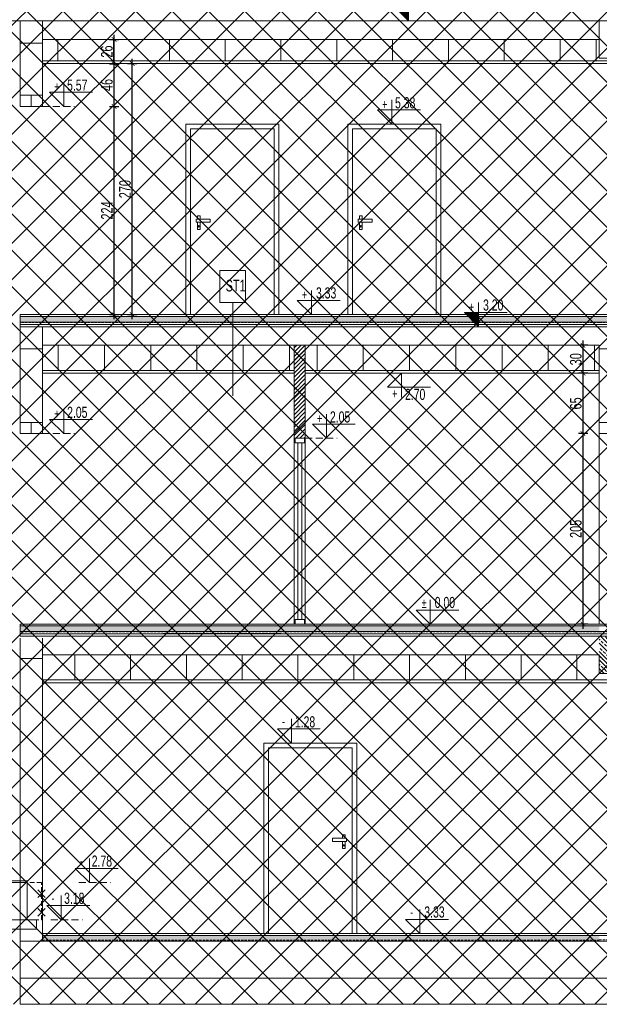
# Model space of a CAD drawing. Header units: millimetres. Extents: x 6354466 to 6508314, y -1889048 to -1342748.
# Tile 8 of 134: x 6413430 to 6419662, y -1887058 to -1876465. Entities that reach past the tile are written whole.
import ezdxf
from ezdxf.enums import TextEntityAlignment as Align

# ---------------------------------------------------------------- set-up
doc = ezdxf.new("R2010")
doc.units = ezdxf.units.MM
doc.header["$PDMODE"] = 3
doc.header["$PDSIZE"] = 10
doc.linetypes.add('HIDDEN', pattern=[0.375, 0.25, -0.125])
for name, color, linetype, lineweight in [('L-2', 167, 'Continuous', 13), ('L-5', 152, 'Continuous', 9), ('L-6', 6, 'Continuous', 5), ('L-DIM', 252, 'Continuous', 5), ('L-HATCH', 252, 'Continuous', 5), ('L-ISTNIEJĄCE BUDYNKI', 167, 'Continuous', 5), ('L-PPOŻ', 10, 'Continuous', 9), ('L-TXT', 141, 'Continuous', 9), ('L-Wyburzenia', 253, 'HIDDEN', 5)]:
    doc.layers.add(name, color=color, linetype=linetype, lineweight=lineweight)
doc.styles.add('125', font='cdmsimpl.shx', dxfattribs={"width": 0.7, "height": 125})
doc.styles.add('SIMPLEX', font='cdmsimpl.shx', dxfattribs={"width": 0.7, "bigfont": 'cdmbigpl.shx'})
doc.linetypes.add('BATTING', pattern='A,0.00254,-2.54,[134,ltypeshp.shx,S=2.54,R=0,X=-2.54,Y=0],-5.08,[134,ltypeshp.shx,S=2.54,R=180,X=2.54,Y=0],-2.54', length=10.16254)
doc.dimstyles.new('125', dxfattribs={"dimtxt": 125, "dimasz": 50, "dimexe": 50, "dimexo": 3, "dimgap": 15, "dimtad": 1, "dimdec": 0, "dimlfac": 0.1, "dimrnd": 1, "dimtxsty": '125', "dimblk": 'ARCHTICK', "dimcen": 2.5, "dimdle": 50, "dimazin": 0, "dimtfac": 1, "dimtdec": 0, "dimtix": 1, "dimtmove": 1, "dimatfit": 3, "dimldrblk": 'NONE', "dimfxl": 0, "dimarcsym": 0})

# ---------------------------------------------------------------- blocks, each defined once
blk = doc.blocks.new('wyburzacz')
for points in [[(-42, 39), (42, -39)], [(42, 39), (-42, -39)]]:
    blk.add_lwpolyline(points)
blk = doc.blocks.new('*U87')
for p, q in [((-5, 0), (-5, -5)), ((5, -5), (5, 0)), ((-5, -5), (5, -5)), ((-2, -5), (-2, -195)), ((2, -5), (2, -195)), ((-5, -200), (-5, -195)), ((-5, -195), (5, -195)), ((5, -195), (5, -200))]:
    blk.add_line(p, q)
blk = doc.blocks.new('_ArchTick')
at = {"color": 0, "linetype": 'ByBlock', "const_width": 0.15}
blk.add_lwpolyline([(-0.5, -0.5), (0.5, 0.5)], dxfattribs=at)
blk = doc.blocks.new('*D369')
at = {"layer": 'Defpoints', "color": 0, "transparency": 16777216}
for p in [(6419487, -1880918), (6419661, -1880918), (6419661, -1882968)]:
    blk.add_point(p, dxfattribs=at)
at = {"layer": 'L-DIM', "color": 0, "lineweight": -2, "ltscale": 10, "transparency": 16777216}
for p, q in [((6419487, -1883018), (6419487, -1880868)), ((6419537, -1880918), (6419437, -1880918)), ((6419537, -1882968), (6419437, -1882968))]:
    blk.add_line(p, q, dxfattribs=at)
at = {"layer": 'L-DIM', "color": 0, "linetype": 'ByBlock', "lineweight": -2, "transparency": 16777216, "xscale": 50, "yscale": 50, "zscale": 50}
for p, rotation in [((6419487, -1880918), 90), ((6419487, -1882968), 270)]:
    blk.add_blockref('_ArchTick', p, dxfattribs=dict(at, rotation=rotation))
at = {"layer": 'L-DIM', "color": 0, "ltscale": 10, "transparency": 16777216, "insert": (6419410, -1881943), "char_height": 125, "attachment_point": 5, "rotation": 90, "style": '125'}
blk.add_mtext('205', dxfattribs=at)
blk = doc.blocks.new('_None')
blk = doc.blocks.new('*D370')
at = {"layer": 'Defpoints', "color": 0, "transparency": 16777216}
for p in [(6419487, -1880268), (6419661, -1880268), (6419661, -1880918)]:
    blk.add_point(p, dxfattribs=at)
at = {"layer": 'L-DIM', "color": 0, "lineweight": -2, "ltscale": 10, "transparency": 16777216}
for p, q in [((6419537, -1880268), (6419437, -1880268)), ((6419487, -1880968), (6419487, -1880218)), ((6419537, -1880918), (6419437, -1880918))]:
    blk.add_line(p, q, dxfattribs=at)
at = {"layer": 'L-DIM', "color": 0, "linetype": 'ByBlock', "lineweight": -2, "transparency": 16777216, "xscale": 50, "yscale": 50, "zscale": 50}
for p, rotation in [((6419487, -1880268), 90), ((6419487, -1880918), 270)]:
    blk.add_blockref('_ArchTick', p, dxfattribs=dict(at, rotation=rotation))
at = {"layer": 'L-DIM', "color": 0, "ltscale": 10, "transparency": 16777216, "insert": (6419410, -1880593), "char_height": 125, "attachment_point": 5, "rotation": 90, "style": '125'}
blk.add_mtext('65', dxfattribs=at)
blk = doc.blocks.new('*D371')
at = {"layer": 'Defpoints', "color": 0, "transparency": 16777216}
for p in [(6419487, -1879968), (6419661, -1879968), (6419661, -1880268)]:
    blk.add_point(p, dxfattribs=at)
at = {"layer": 'L-DIM', "color": 0, "lineweight": -2, "ltscale": 10, "transparency": 16777216}
for p, q in [((6419487, -1880318), (6419487, -1879918)), ((6419537, -1879968), (6419437, -1879968)), ((6419537, -1880268), (6419437, -1880268))]:
    blk.add_line(p, q, dxfattribs=at)
at = {"layer": 'L-DIM', "color": 0, "linetype": 'ByBlock', "lineweight": -2, "transparency": 16777216, "xscale": 50, "yscale": 50, "zscale": 50}
for p, rotation in [((6419487, -1879968), 90), ((6419487, -1880268), 270)]:
    blk.add_blockref('_ArchTick', p, dxfattribs=dict(at, rotation=rotation))
at = {"layer": 'L-DIM', "color": 0, "ltscale": 10, "transparency": 16777216, "insert": (6419410, -1880118), "char_height": 125, "attachment_point": 5, "rotation": 90, "style": '125'}
blk.add_mtext('30', dxfattribs=at)
blk = doc.blocks.new('*D378')
at = {"layer": 'Defpoints', "color": 0, "transparency": 16777216}
for p in [(6413675, -1877398), (6414445, -1877398), (6413415, -1879638)]:
    blk.add_point(p, dxfattribs=at)
at = {"layer": 'L-DIM', "color": 0, "lineweight": -2, "ltscale": 10, "transparency": 16777216}
for p, q in [((6414395, -1877398), (6414495, -1877398)), ((6414445, -1879688), (6414445, -1877348)), ((6414395, -1879638), (6414495, -1879638))]:
    blk.add_line(p, q, dxfattribs=at)
at = {"layer": 'L-DIM', "color": 0, "linetype": 'ByBlock', "lineweight": -2, "transparency": 16777216, "xscale": 50, "yscale": 50, "zscale": 50}
for p, rotation in [((6414445, -1877398), 90), ((6414445, -1879638), 270)]:
    blk.add_blockref('_ArchTick', p, dxfattribs=dict(at, rotation=rotation))
at = {"layer": 'L-DIM', "color": 0, "ltscale": 10, "transparency": 16777216, "insert": (6414368, -1878518), "char_height": 125, "attachment_point": 5, "rotation": 90, "style": '125'}
blk.add_mtext('224', dxfattribs=at)
blk = doc.blocks.new('*D379')
at = {"layer": 'Defpoints', "color": 0, "transparency": 16777216}
for p in [(6413662, -1876939), (6414445, -1876939), (6413675, -1877398)]:
    blk.add_point(p, dxfattribs=at)
at = {"layer": 'L-DIM', "color": 0, "lineweight": -2, "ltscale": 10, "transparency": 16777216}
for p, q in [((6414395, -1876939), (6414495, -1876939)), ((6414445, -1877448), (6414445, -1876889)), ((6414395, -1877398), (6414495, -1877398))]:
    blk.add_line(p, q, dxfattribs=at)
at = {"layer": 'L-DIM', "color": 0, "linetype": 'ByBlock', "lineweight": -2, "transparency": 16777216, "xscale": 50, "yscale": 50, "zscale": 50}
for p, rotation in [((6414445, -1876939), 90), ((6414445, -1877398), 270)]:
    blk.add_blockref('_ArchTick', p, dxfattribs=dict(at, rotation=rotation))
at = {"layer": 'L-DIM', "color": 0, "ltscale": 10, "transparency": 16777216, "insert": (6414368, -1877168), "char_height": 125, "attachment_point": 5, "rotation": 90, "style": '125'}
blk.add_mtext('46', dxfattribs=at)
blk = doc.blocks.new('*D380')
at = {"layer": 'Defpoints', "color": 0, "transparency": 16777216}
for p in [(6413675, -1876678), (6414445, -1876678), (6413662, -1876939)]:
    blk.add_point(p, dxfattribs=at)
at = {"layer": 'L-DIM', "color": 0, "lineweight": -2, "ltscale": 10, "transparency": 16777216}
for p, q in [((6414445, -1876989), (6414445, -1876628)), ((6414395, -1876678), (6414495, -1876678)), ((6414395, -1876939), (6414495, -1876939))]:
    blk.add_line(p, q, dxfattribs=at)
at = {"layer": 'L-DIM', "color": 0, "linetype": 'ByBlock', "lineweight": -2, "transparency": 16777216, "xscale": 50, "yscale": 50, "zscale": 50}
for p, rotation in [((6414445, -1876678), 90), ((6414445, -1876939), 270)]:
    blk.add_blockref('_ArchTick', p, dxfattribs=dict(at, rotation=rotation))
at = {"layer": 'L-DIM', "color": 0, "ltscale": 10, "transparency": 16777216, "insert": (6414368, -1876808), "char_height": 125, "attachment_point": 5, "rotation": 90, "style": '125'}
blk.add_mtext('26', dxfattribs=at)
blk = doc.blocks.new('*D381')
at = {"layer": 'Defpoints', "color": 0, "transparency": 16777216}
for p in [(6413675, -1876938), (6414640, -1876938), (6413435, -1879638)]:
    blk.add_point(p, dxfattribs=at)
at = {"layer": 'L-DIM', "color": 0, "lineweight": -2, "ltscale": 10, "transparency": 16777216}
for p, q in [((6414590, -1876938), (6414690, -1876938)), ((6414640, -1879688), (6414640, -1876888)), ((6414590, -1879638), (6414690, -1879638))]:
    blk.add_line(p, q, dxfattribs=at)
at = {"layer": 'L-DIM', "color": 0, "linetype": 'ByBlock', "lineweight": -2, "transparency": 16777216, "xscale": 50, "yscale": 50, "zscale": 50}
for p, rotation in [((6414640, -1876938), 90), ((6414640, -1879638), 270)]:
    blk.add_blockref('_ArchTick', p, dxfattribs=dict(at, rotation=rotation))
at = {"layer": 'L-DIM', "color": 0, "ltscale": 10, "transparency": 16777216, "insert": (6414563, -1878288), "char_height": 125, "attachment_point": 5, "rotation": 90, "style": '125'}
blk.add_mtext('270', dxfattribs=at)

msp = doc.modelspace()

# ---------------------------------------------------------------- hatches: boundary and pattern name
at = {"layer": 'L-5', "ltscale": 10}
h = msp.add_hatch(dxfattribs=at)
h.set_pattern_fill('ANSI31', color=252, angle=180)
h.set_pattern_definition([(225, (6485984.729, -1831936.394), (2.24506403, -2.24506403), [])])
h.paths.add_polyline_path([(6417586.1, -1876452.8), (6417611.1, -1876452.8), (6417611.1, -1876431.5), (6417564.8, -1876431.5)])
h.paths.add_polyline_path([(6417611.1, -1876477.8), (6417611.1, -1876452.8), (6417586.1, -1876452.8)])
h.paths.add_polyline_path([(6417561.1, -1876427.8), (6417611.1, -1876427.8), (6417611.1, -1876367.8), (6417501.1, -1876367.8)])
h.paths.add_polyline_path([(6417501.1, -1876367.8), (6417611.1, -1876367.8), (6417611.1, -1876347.8), (6417481.1, -1876347.8)])
h.paths.add_polyline_path([(6417481.1, -1876347.8), (6417611.1, -1876347.8), (6417611.1, -1876325.9), (6417459.2, -1876325.9)])
h = msp.add_hatch(dxfattribs=at)
h.set_pattern_fill('ANSI31', color=252, angle=180)
h.set_pattern_definition([(225, (6486432.7117, -1835226.394), (2.24506403, -2.24506403), [])])
h.paths.add_polyline_path([(6418337.8, -1879742.8), (6418362.8, -1879742.8), (6418362.8, -1879721.5), (6418316.5, -1879721.5)])
h.paths.add_polyline_path([(6418362.8, -1879767.8), (6418362.8, -1879742.8), (6418337.8, -1879742.8)])
h.paths.add_polyline_path([(6418312.8, -1879717.8), (6418362.8, -1879717.8), (6418362.8, -1879657.8), (6418252.8, -1879657.8)])
h.paths.add_polyline_path([(6418252.8, -1879657.8), (6418362.8, -1879657.8), (6418362.8, -1879637.8), (6418232.8, -1879637.8)])
h.paths.add_polyline_path([(6418232.8, -1879637.8), (6418362.8, -1879637.8), (6418362.8, -1879615.9), (6418210.9, -1879615.9)])
at = {"layer": 'L-5', "ltscale": 8}
h = msp.add_hatch(dxfattribs=at)
h.set_pattern_fill('ANSI31', color=8, scale=10)
h.set_pattern_definition([(225, (6651675.197, -1685383.777), (22.4506403, -22.4506403), [])])
h.paths.add_polyline_path([(6416381.2, -1880967.8), (6416392.4, -1880967.8), (6416492.4, -1880967.8), (6416501.2, -1880967.8), (6416501.2, -1880267.8), (6416501.2, -1880237.8), (6416501.2, -1879967.8), (6416381.2, -1879967.8), (6416381.2, -1880237.8), (6416381.2, -1880267.8)])
at = {"layer": 'L-HATCH', "ltscale": 10, "transparency": 33554687}
h = msp.add_hatch(dxfattribs=at)
h.set_pattern_fill('ANSI37', color=252, scale=87)
h.set_pattern_definition([(45, (-48871.55, -22776.9), (-195.320571, 195.320571), []), (135, (-48871.55, -22776.9), (-195.320571, -195.320571), [])])
h.paths.add_polyline_path([(6428375.3, -1869511.2), (6413285.3, -1869511.2), (6413285.3, -1887057.8), (6428375.3, -1887057.8)])
at = {"layer": 'L-HATCH', "ltscale": 5}
h = msp.add_hatch(dxfattribs=at)
h.set_pattern_fill('DASH', color=256, scale=5, angle=45, style=0)
h.set_pattern_definition([(225, (7591291.05, -2000554.149), (-2e-13, -22.4506403), [15.875, -15.875])])
h.paths.add_polyline_path([(6414878.5, -1879667.8), (6414878.5, -1879727.8), (6414878.6, -1879727.8), (6414878.6, -1879667.8)])
h.paths.add_polyline_path([(6413435.3, -1879717.8), (6419661, -1879717.8), (6419661, -1879657.8), (6413435.3, -1879657.8)])
h = msp.add_hatch(dxfattribs=at)
h.set_pattern_fill('DASH', color=256, scale=5, angle=45, style=0)
h.set_pattern_definition([(225, (7582976.698, -2000554.149), (-2e-13, -22.4506403), [15.875, -15.875])])
h.paths.add_polyline_path([(6423192.9, -1879667.8), (6423192.9, -1879727.8), (6423193, -1879727.8), (6423193, -1879667.8)])
h.paths.add_polyline_path([(6427975.3, -1879657.8), (6419659, -1879657.8), (6419659, -1879717.8), (6427975.3, -1879717.8)])
h = msp.add_hatch(dxfattribs=at)
h.set_pattern_fill('DASH', color=256, scale=5, angle=45, style=0)
h.set_pattern_definition([(225, (7591291.05, -2003884.149), (-2e-13, -22.4506403), [15.875, -15.875])])
h.paths.add_polyline_path([(6414878.5, -1882997.8), (6414878.5, -1883057.8), (6414878.6, -1883057.8), (6414878.6, -1882997.8)])
h.paths.add_polyline_path([(6419661, -1882987.8), (6413435.3, -1882987.8), (6413435.3, -1883047.8), (6419661, -1883047.8)])
at = {"layer": 'L-HATCH'}
h = msp.add_hatch(dxfattribs=at)
h.set_pattern_fill('BRASS', color=252, scale=10, angle=135, style=0)
h.set_pattern_definition([(315, (12995048.18, -3486193.53), (44.9012806, 44.9012806), []), (315, (12995070.63, -3486171.08), (44.9012806, 44.9012806), [31.75, -15.875])])
h.paths.add_polyline_path([(6419901, -1883497.8), (6419661, -1883497.8), (6419661, -1883097.8), (6419901, -1883097.8), (6419901, -1883277.8)])
at = {"layer": 'L-HATCH', "ltscale": 5}
h = msp.add_hatch(dxfattribs=at)
h.set_pattern_fill('DASH', color=256, scale=5, angle=135, style=0)
h.set_pattern_definition([(45, (5196298.812, -1760288.22), (6e-14, 22.4506403), [15.875, -15.875])])
h.paths.add_polyline_path([(6413675.3, -1886317.8), (6419661, -1886317.8), (6419661, -1886377.8), (6413675.3, -1886377.8)])

# ---------------------------------------------------------------- linework, layer by layer
at = {"layer": 'L-2'}
msp.add_line((6413435.3, -1876477.8), (6387365.3, -1876477.8), dxfattribs=at)
at = {"layer": 'L-2', "ltscale": 8}
for p, q in [((6419661, -1876477.8), (6413435.3, -1876477.8)), ((6413435.3, -1877397.8), (6413435.3, -1876477.8)), ((6413675.3, -1876477.8), (6413675.3, -1877397.8)), ((6419901, -1876477.8), (6419661, -1876477.8)), ((6413675.3, -1876717.8), (6413435.3, -1876717.8)), ((6419661, -1876677.8), (6413675.3, -1876677.8)), ((6419661, -1879767.8), (6413435.3, -1879767.8)), ((6413435.3, -1880917.8), (6413435.3, -1879767.8)), ((6413675.3, -1879767.8), (6413675.3, -1880917.8)), ((6419901, -1879767.8), (6419661, -1879767.8)), ((6413675.3, -1880007.8), (6413435.3, -1880007.8)), ((6419661, -1879967.8), (6413675.3, -1879967.8)), ((6419661, -1880007.8), (6419661, -1879967.8)), ((6419901, -1880007.8), (6419661, -1880007.8)), ((6419661, -1880917.8), (6419661, -1880007.8)), ((6413675.3, -1880797.8), (6413435.3, -1880797.8)), ((6413555.3, -1880917.8), (6413555.3, -1880797.8)), ((6413675.3, -1880917.8), (6413435.3, -1880917.8)), ((6419661, -1883097.8), (6413435.3, -1883097.8)), ((6413675.3, -1883097.8), (6413435.3, -1883097.8)), ((6413435.3, -1883117.8), (6413435.3, -1886377.8)), ((6413675.3, -1883117.8), (6413675.3, -1886377.8)), ((6419901, -1883097.8), (6419661, -1883097.8)), ((6413675.3, -1883337.8), (6413435.3, -1883337.8)), ((6419661, -1883297.8), (6413675.3, -1883297.8)), ((6419661, -1883497.8), (6419661, -1883297.8)), ((6419901, -1883497.8), (6419661, -1883497.8)), ((6413435.3, -1886357.8), (6413435.3, -1886777.8)), ((6413435.3, -1886377.8), (6427695.3, -1886377.8)), ((6427695.3, -1886777.8), (6413435.3, -1886777.8))]:
    msp.add_line(p, q, dxfattribs=at)
at = {"layer": 'L-2', "ltscale": 5}
for p, q in [((6413435.3, -1876477.8), (6413435.3, -1877397.8)), ((6413675.3, -1876477.8), (6413675.3, -1877397.8)), ((6419661, -1876477.8), (6419661, -1876877.8)), ((6419661, -1876877.8), (6419901, -1876877.8)), ((6413435.3, -1877277.8), (6413675.3, -1877277.8)), ((6413555.3, -1877277.8), (6413555.3, -1877397.8)), ((6413435.3, -1877397.8), (6413675.3, -1877397.8)), ((6413435.3, -1879767.8), (6413435.3, -1880917.8)), ((6413675.3, -1879767.8), (6413675.3, -1880917.8)), ((6419661, -1880797.8), (6419901, -1880797.8)), ((6419661, -1880917.8), (6419901, -1880917.8)), ((6413435.3, -1883117.8), (6413435.3, -1885704.1)), ((6413675.3, -1883117.8), (6413675.3, -1885704.1))]:
    msp.add_line(p, q, dxfattribs=at)
at = {"layer": 'L-5'}
for p, q in [((6413839.6, -1876907.7), (6413839.6, -1876677.7)), ((6414439.6, -1876907.8), (6414439.6, -1876677.8)), ((6415039.6, -1876907.8), (6415039.6, -1876677.8)), ((6415639.6, -1876907.8), (6415639.6, -1876677.8)), ((6416239.6, -1876907.8), (6416239.6, -1876677.8)), ((6416839.6, -1876907.8), (6416839.6, -1876677.8)), ((6417439.6, -1876907.8), (6417439.6, -1876677.8)), ((6418039.6, -1876907.8), (6418039.6, -1876677.8)), ((6418639.6, -1876907.8), (6418639.6, -1876677.8)), ((6419239.6, -1876907.8), (6419239.6, -1876677.8)), ((6419629.2, -1876907.8), (6419629.2, -1876677.8)), ((6413675.3, -1876907.8), (6419661, -1876907.8)), ((6413675.3, -1876937.8), (6419661, -1876937.8)), ((6425167.1, -1876907.8), (6419661, -1876907.8)), ((6425167.1, -1876937.8), (6419661, -1876937.8)), ((6415215.7, -1877587.8), (6415215.7, -1879637.8)), ((6415215.7, -1877587.8), (6416215.7, -1877587.8)), ((6416215.7, -1877587.8), (6416215.7, -1879637.8)), ((6416957.4, -1877587.8), (6416957.4, -1879637.8)), ((6416957.4, -1877587.8), (6417957.4, -1877587.8)), ((6417957.4, -1877587.8), (6417957.4, -1879637.8)), ((6415265.7, -1877637.8), (6415265.7, -1879637.8)), ((6415265.7, -1877637.8), (6416165.7, -1877637.8)), ((6416165.7, -1877637.8), (6416165.7, -1879637.8)), ((6417007.4, -1877637.8), (6417007.4, -1879637.8)), ((6417007.4, -1877637.8), (6417907.4, -1877637.8)), ((6417907.4, -1877637.8), (6417907.4, -1879637.8)), ((6415371.8, -1878575.7), (6415343.2, -1878575.7)), ((6415343.2, -1878575.7), (6415343.2, -1878610.7)), ((6415371.8, -1878610.7), (6415371.8, -1878575.7)), ((6417113.5, -1878575.7), (6417084.9, -1878575.7)), ((6417084.9, -1878575.7), (6417084.9, -1878610.7)), ((6417113.5, -1878610.7), (6417113.5, -1878575.7)), ((6415478.9, -1878610.7), (6415328.2, -1878610.7)), ((6415328.2, -1878645.1), (6415328.2, -1878610.7)), ((6415371.8, -1878645.1), (6415328.2, -1878645.1)), ((6415343.2, -1878645.1), (6415343.2, -1878722.6)), ((6415371.8, -1878722.6), (6415371.8, -1878645.1)), ((6415371.8, -1878645.1), (6415478.9, -1878645.1)), ((6415478.9, -1878645.1), (6415478.9, -1878610.7)), ((6417220.6, -1878610.7), (6417069.9, -1878610.7)), ((6417069.9, -1878645.1), (6417069.9, -1878610.7)), ((6417113.5, -1878645.1), (6417069.9, -1878645.1)), ((6417084.9, -1878645.1), (6417084.9, -1878722.6)), ((6417113.5, -1878722.6), (6417113.5, -1878645.1)), ((6417113.5, -1878645.1), (6417220.6, -1878645.1)), ((6417220.6, -1878645.1), (6417220.6, -1878610.7)), ((6415343.2, -1878722.6), (6415371.8, -1878722.6)), ((6417084.9, -1878722.6), (6417113.5, -1878722.6)), ((6415720.6, -1879509.1), (6415720.6, -1880510.1)), ((6413844.9, -1880237.8), (6413844.9, -1879967.8)), ((6414342, -1880237.8), (6414342, -1879967.8)), ((6414839.2, -1880237.8), (6414839.1, -1879967.8)), ((6415336.3, -1880237.8), (6415336.3, -1879967.8)), ((6415833.4, -1880237.8), (6415833.4, -1879967.8)), ((6416330.5, -1880237.8), (6416330.5, -1879967.8)), ((6416627.6, -1880237.9), (6416627.5, -1879967.9)), ((6417124.7, -1880237.8), (6417124.7, -1879967.8)), ((6417621.8, -1880237.8), (6417621.8, -1879967.8)), ((6418118.9, -1880237.8), (6418118.9, -1879967.8)), ((6418616, -1880237.8), (6418616, -1879967.8)), ((6419113.1, -1880237.8), (6419113.1, -1879967.8)), ((6419610.2, -1880237.8), (6419610.3, -1879967.8)), ((6416381.2, -1880237.8), (6413675.3, -1880237.8)), ((6416381.2, -1880267.8), (6413675.3, -1880267.8)), ((6419661, -1880237.8), (6416501.2, -1880237.8)), ((6419661, -1880267.8), (6416501.2, -1880267.8)), ((6414022, -1883567.8), (6414022, -1883297.8)), ((6414622, -1883567.8), (6414622, -1883297.8)), ((6415222, -1883567.8), (6415222, -1883297.8)), ((6415822, -1883567.8), (6415822, -1883297.8)), ((6416422, -1883567.8), (6416422, -1883297.8)), ((6417022, -1883567.8), (6417022, -1883297.8)), ((6417622, -1883567.8), (6417622, -1883297.8)), ((6418222, -1883567.7), (6418222, -1883297.7)), ((6418822, -1883567.8), (6418822, -1883297.8)), ((6419422, -1883567.8), (6419422, -1883297.8)), ((6419661, -1883567.8), (6413675.3, -1883567.8)), ((6419661, -1883597.8), (6413675.3, -1883597.8)), ((6424875.3, -1883567.8), (6419661, -1883567.8)), ((6424875.3, -1883597.8), (6419661, -1883597.8)), ((6416055.3, -1884247.8), (6416055.3, -1886297.8)), ((6416055.3, -1884247.8), (6417055.3, -1884247.8)), ((6416105.3, -1884297.8), (6416105.3, -1886297.8)), ((6416105.3, -1884297.8), (6417005.3, -1884297.8)), ((6417005.3, -1884297.8), (6417005.3, -1886297.8)), ((6417055.3, -1884247.8), (6417055.3, -1886297.8)), ((6416899.2, -1885270.7), (6416899.2, -1885235.7)), ((6416899.2, -1885235.7), (6416927.8, -1885235.7)), ((6416927.8, -1885235.7), (6416927.8, -1885270.7)), ((6416792.2, -1885270.7), (6416942.8, -1885270.7)), ((6416792.2, -1885305.1), (6416792.2, -1885270.7)), ((6416899.2, -1885305.1), (6416792.2, -1885305.1)), ((6416899.2, -1885382.6), (6416899.2, -1885305.1)), ((6416899.2, -1885305.1), (6416942.8, -1885305.1)), ((6416927.8, -1885305.1), (6416927.8, -1885382.6)), ((6416942.8, -1885305.1), (6416942.8, -1885270.7)), ((6416927.8, -1885382.6), (6416899.2, -1885382.6))]:
    msp.add_line(p, q, dxfattribs=at)
at = {"layer": 'L-5', "ltscale": 5}
for p, q in [((6413435.3, -1879637.8), (6419661, -1879637.8)), ((6413435.3, -1879637.8), (6413435.3, -1879767.8)), ((6413435.3, -1879657.8), (6419661, -1879657.8)), ((6413435.3, -1879717.8), (6419661, -1879717.8)), ((6419661, -1879637.8), (6427975.3, -1879637.8)), ((6419661, -1879657.8), (6427975.3, -1879657.8)), ((6419661, -1879717.8), (6427975.3, -1879717.8)), ((6413435.3, -1882967.8), (6419661, -1882967.8)), ((6413435.3, -1882987.8), (6419661, -1882987.8)), ((6419661, -1882967.8), (6427975.3, -1882967.8)), ((6419661, -1882987.8), (6427975.3, -1882987.8)), ((6413435.3, -1883047.8), (6419661, -1883047.8)), ((6414968.3, -1883067.8), (6416240.9, -1883067.8)), ((6419661, -1883047.8), (6427975.3, -1883047.8)), ((6419661, -1886297.8), (6413675.3, -1886297.8)), ((6413675.3, -1886297.8), (6419661, -1886297.8)), ((6419661, -1886297.8), (6427975.3, -1886297.8)), ((6427975.3, -1886297.8), (6419661, -1886297.8)), ((6419661, -1886317.8), (6413675.3, -1886317.8)), ((6419661, -1886377.8), (6413675.3, -1886377.8)), ((6419661, -1886317.8), (6427975.3, -1886317.8))]:
    msp.add_line(p, q, dxfattribs=at)
at = {"layer": 'L-5', "linetype": 'HIDDEN', "ltscale": 100}
for p, q in [((6419661, -1879721.5), (6413435.3, -1879721.5)), ((6427975.3, -1879721.5), (6419661, -1879721.5)), ((6419661, -1883051.5), (6413435.3, -1883051.5)), ((6427975.3, -1883051.5), (6419661, -1883051.5)), ((6419661, -1886366.8), (6413675.3, -1886366.8)), ((6419661, -1886364.6), (6427975.3, -1886364.6))]:
    msp.add_line(p, q, dxfattribs=at)
at = {"layer": 'L-5', "ltscale": 10}
for p, q in [((6416381.2, -1879967.8), (6416381.2, -1880967.8)), ((6416501.2, -1879967.8), (6416501.2, -1880967.8)), ((6416381.2, -1880967.8), (6416501.2, -1880967.8)), ((6416381.2, -1880967.8), (6416381.2, -1882967.8)), ((6416501.2, -1880967.8), (6416501.2, -1882967.8)), ((6419661, -1882967.8), (6419661, -1880917.8)), ((6413435.3, -1883097.8), (6413435.3, -1882967.8)), ((6413675.3, -1886297.8), (6419661, -1886297.8)), ((6427975.3, -1886297.8), (6419661, -1886297.8)), ((6413435.3, -1886777.8), (6413435.3, -1887057.8)), ((6413435.3, -1887057.8), (6427795.3, -1887057.8))]:
    msp.add_line(p, q, dxfattribs=at)
at = {"layer": 'L-5'}
msp.add_lwpolyline([(6415859.4, -1879164.2), (6415581.7, -1879164.2), (6415581.7, -1879509.1), (6415859.4, -1879509.1)], close=True, dxfattribs=at)
for centre in [(6415357.5, -1878688.7), (6417099.2, -1878688.7), (6416913.5, -1885348.7)]:
    msp.add_circle(centre, 8.22, dxfattribs=at)
at = {"layer": 'L-HATCH', "linetype": 'BATTING', "ltscale": 2.5}
for p, q in [((6413435.3, -1879742.8), (6419661, -1879742.8)), ((6419661, -1879742.8), (6427975.3, -1879742.8)), ((6413435.3, -1883072.8), (6419661, -1883072.8)), ((6419661, -1883072.8), (6427975.3, -1883072.8))]:
    msp.add_line(p, q, dxfattribs=at)
at = {"layer": 'L-ISTNIEJĄCE BUDYNKI'}
msp.add_line((6383210.3, -1885727.8), (6413510.3, -1885727.8), dxfattribs=at)
at = {"layer": 'L-ISTNIEJĄCE BUDYNKI', "ltscale": 0.5}
msp.add_line((6413510.3, -1885747.8), (6413510.3, -1885727.8), dxfattribs=at)
at = {"layer": 'L-ISTNIEJĄCE BUDYNKI', "linetype": 'HIDDEN', "ltscale": 300}
for p, q in [((6414067.8, -1885747.8), (6414411.1, -1885747.8)), ((6413763.5, -1886147.8), (6414106.8, -1886147.8))]:
    msp.add_line(p, q, dxfattribs=at)
at = {"layer": 'L-ISTNIEJĄCE BUDYNKI', "ltscale": 0.5}
for points in [[(6413510.3, -1886147.8), (6412710.3, -1886147.8), (6412710.3, -1885747.8), (6413510.3, -1885747.8)], [(6413610.3, -1886247.8), (6412610.3, -1886247.8), (6412610.3, -1886147.8), (6413610.3, -1886147.8)]]:
    msp.add_lwpolyline(points, close=True, dxfattribs=at)
at = {"layer": 'L-TXT'}
for p, q in [((6417611.1, -1876217.4), (6417611.1, -1876477.8)), ((6417459.2, -1876325.9), (6417611.1, -1876477.8)), ((6413904, -1877137.4), (6413904, -1877397.8)), ((6414212.7, -1877245.9), (6413752.1, -1877245.9)), ((6413752.1, -1877245.9), (6413904, -1877397.8)), ((6417429.7, -1877327.4), (6417429.7, -1877587.8)), ((6417738.4, -1877435.9), (6417277.8, -1877435.9)), ((6417277.8, -1877435.9), (6417429.7, -1877587.8)), ((6416566.3, -1879377.4), (6416566.3, -1879637.8)), ((6416875, -1879485.9), (6416414.4, -1879485.9)), ((6416414.4, -1879485.9), (6416566.3, -1879637.8)), ((6418362.8, -1879507.4), (6418362.8, -1879767.8)), ((6418671.6, -1879615.9), (6418210.9, -1879615.9)), ((6418210.9, -1879615.9), (6418362.8, -1879767.8)), ((6417384.9, -1880419.7), (6417536.8, -1880267.8)), ((6417536.8, -1880528.2), (6417536.8, -1880267.8)), ((6417845.6, -1880419.7), (6417384.9, -1880419.7)), ((6413904, -1880657.4), (6413904, -1880917.8)), ((6414212.7, -1880765.9), (6413752.1, -1880765.9)), ((6413752.1, -1880765.9), (6413904, -1880917.8)), ((6416729.9, -1880707.4), (6416729.9, -1880967.8)), ((6417038.6, -1880815.9), (6416578, -1880815.9)), ((6416578, -1880815.9), (6416729.9, -1880967.8)), ((6417843.1, -1882707.4), (6417843.1, -1882967.8)), ((6418151.8, -1882815.9), (6417691.2, -1882815.9)), ((6417691.2, -1882815.9), (6417843.1, -1882967.8)), ((6416352.9, -1883987.4), (6416352.9, -1884247.8)), ((6416661.6, -1884095.9), (6416201, -1884095.9)), ((6416201, -1884095.9), (6416352.9, -1884247.8)), ((6414179.7, -1885487.4), (6414179.7, -1885747.8)), ((6414488.4, -1885595.9), (6414027.8, -1885595.9)), ((6414027.8, -1885595.9), (6414179.7, -1885747.8)), ((6413875.4, -1885887.4), (6413875.4, -1886147.8)), ((6414184.1, -1885995.9), (6413723.5, -1885995.9)), ((6413723.5, -1885995.9), (6413875.4, -1886147.8)), ((6417731.1, -1886037.4), (6417731.1, -1886297.8)), ((6418039.9, -1886145.9), (6417579.2, -1886145.9)), ((6417579.2, -1886145.9), (6417731.1, -1886297.8))]:
    msp.add_line(p, q, dxfattribs=at)
at = {"layer": 'L-TXT', "linetype": 'HIDDEN', "ltscale": 300}
for p, q in [((6413675.3, -1877397.8), (6414018.6, -1877397.8)), ((6413675.3, -1880917.8), (6414018.6, -1880917.8)), ((6416501.2, -1880967.8), (6416844.5, -1880967.8))]:
    msp.add_line(p, q, dxfattribs=at)
at = {"layer": 'L-Wyburzenia', "ltscale": 200}
msp.add_lwpolyline([(6413435.3, -1886147.8), (6413665.3, -1886147.8), (6413665.3, -1885747.8), (6413435.3, -1885747.8)], close=True, dxfattribs=at)

# ---------------------------------------------------------------- block references
at = {"layer": 'L-6', "color": 6, "xscale": -10, "yscale": 10, "zscale": 10, "rotation": 180.0000000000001}
msp.add_blockref('*U87', (6416442.4, -1882967.8), dxfattribs=at)
at = {"layer": 'L-PPOŻ', "xscale": -1, "rotation": 89.99999999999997}
for p in [(6413664.3, -1885868.3), (6413664.3, -1886067.8)]:
    msp.add_blockref('wyburzacz', p, dxfattribs=at)

# ---------------------------------------------------------------- texts
at = {"layer": 'L-5', "style": '125', "width": 0.7}
msp.add_text('ST1', height=125, dxfattribs=at).set_placement((6415644.7, -1879388.7))
at = {"layer": 'L-TXT', "style": 'SIMPLEX', "width": 0.7}
for s, p in [('+', (6413801.2, -1877136.5)), ('+', (6417326.8, -1877326.5)), ('+', (6416463.5, -1879376.5)), ('+', (6418260, -1879506.5)), ('+', (6417434, -1880439.7)), ('+', (6413801.2, -1880656.5)), ('+', (6416627.1, -1880706.5)), ('-', (6416250, -1883986.5)), ('-', (6414076.9, -1885486.5)), ('-', (6413772.6, -1885886.5)), ('-', (6417628.3, -1886036.5))]:
    msp.add_text(s, height=104.2, rotation=180, dxfattribs=at).set_placement(p, align=Align.RIGHT)
for s, p in [('5.57', (6413939.9, -1877229.2)), ('5.38', (6417465.6, -1877419.2)), ('3.33', (6416615.6, -1879464.8)), ('3.20', (6418412.1, -1879594.8)), ('2.70', (6417572.8, -1880556.3)), ('2.05', (6413939.9, -1880749.2)), ('2.05', (6416765.8, -1880799.2)), ('0.00', (6417892.4, -1882794.8)), ('1.28', (6416388.8, -1884079.2)), ('2.78', (6414204.7, -1885577.1)), ('3.18', (6413907.7, -1885977)), ('3.33', (6417780.4, -1886124.8))]:
    msp.add_text(s, height=120, dxfattribs=at).set_placement(p)
msp.add_text('%%p', height=104.16, dxfattribs=at).set_placement((6417804.5, -1882794.8), align=Align.RIGHT)

# ---------------------------------------------------------------- dimensions: what is measured, and where the dimension line sits
at = {"layer": 'L-DIM', "ltscale": 10}
for base, p1, p2, picture, middle in [((6414445.1, -1876677.8), (6413662.2, -1876939.2), (6413675.3, -1876677.8), '*D380', (6414367.6, -1876808.5)), ((6414640.4, -1876937.8), (6413435.3, -1879637.8), (6413675.3, -1876937.8), '*D381', (6414562.9, -1878287.8)), ((6414445.1, -1876939.2), (6413675.3, -1877397.8), (6413662.2, -1876939.2), '*D379', (6414367.6, -1877168.5)), ((6414445.1, -1877397.8), (6413415.3, -1879637.8), (6413675.3, -1877397.8), '*D378', (6414367.6, -1878517.8)), ((6419487.2, -1879967.8), (6419661, -1880267.8), (6419661, -1879967.8), '*D371', (6419409.7, -1880117.8)), ((6419487.2, -1880267.8), (6419661, -1880917.8), (6419661, -1880267.8), '*D370', (6419409.7, -1880592.8)), ((6419487.2, -1880917.8), (6419661, -1882967.8), (6419661, -1880917.8), '*D369', (6419409.7, -1881942.8))]:
    dim = msp.add_linear_dim(base=base, p1=p1, p2=p2, angle=90, dimstyle='125', override={"dimtxsty": '125', "dimldrblk": 'None'}, dxfattribs=at)
    dim.commit()
    dim.dimension.update_dxf_attribs({"geometry": picture, "text_midpoint": middle})

doc.saveas('drawing.dxf')
